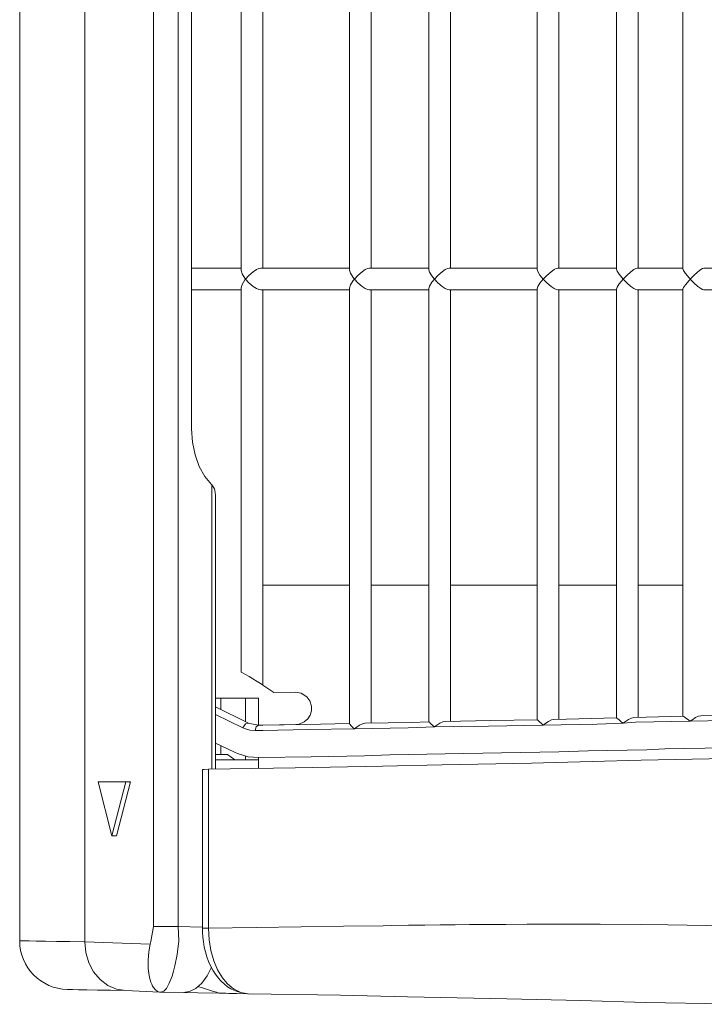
# Model space of a CAD drawing. Header units: millimetres. Extents: x -367720 to -162733, y 309172 to 337444.
# Tile 8 of 256: x -361127 to -361045, y 316337 to 316455. Entities that reach past the tile are written whole.
import ezdxf

# ---------------------------------------------------------------- set-up
doc = ezdxf.new("R2010")
doc.units = ezdxf.units.MM
doc.header["$LTSCALE"] = 10
doc.header["$MEASUREMENT"] = 0
doc.layers.get('0').update_dxf_attribs({"color": 255, "lineweight": 13})
doc.layers.add('LATS_EQ_IDU', color=7, linetype='Continuous', lineweight=0)
doc.layers.add('VZ1', color=6, linetype='Continuous', lineweight=18)
doc.styles.add('ROMANS', font='ROMANS.shx', dxfattribs={"height": 80})

# ---------------------------------------------------------------- blocks, each defined once
blk = doc.blocks.new('LATS_IDU_WALL_MOUNTED_SB')
at = {"color": 0, "linetype": 'Continuous'}
for p, q in [((-437.88, 167.1), (-437.89, 166.48)), ((-437.87, 167.6), (-437.88, 167.48)), ((-437.88, 167.48), (-437.88, 167.1)), ((-437.87, 167.6), (438.7, 167.6)), ((-437.89, 166.48), (-437.91, 165.61)), ((-437.91, 165.61), (-437.92, 164.5)), ((-437.92, 164.5), (-437.94, 163.16)), ((-437.94, 163.16), (-437.97, 161.59)), ((-443.75, 160.54), (-443.73, 161.27)), ((-443.73, 161.71), (-443.72, 161.85)), ((-443.73, 161.27), (-443.73, 161.71)), ((-437.97, 161.59), (-438, 159.79)), ((-443.76, 159.53), (-443.75, 160.54)), ((-438, 159.79), (-439.29, 159.67)), ((-438, 159.79), (-438.26, 151.91)), ((-438, 159.79), (438.82, 159.79)), ((-443.79, 158.24), (-443.76, 159.53)), ((-441.61, 158.73), (-442.54, 157.95)), ((-440.51, 159.31), (-441.61, 158.73)), ((-439.29, 159.67), (-440.51, 159.31)), ((-443.81, 156.68), (-443.79, 158.24)), ((-442.54, 157.95), (-443.24, 157.01)), ((-418.77, 158.17), (-425.27, 156.51)), ((-418.77, 154.85), (-418.77, 158.17)), ((-443.85, 154.86), (-443.81, 156.68)), ((-443.24, 157.01), (-443.68, 155.96)), ((-425.27, 156.51), (-425.27, 155.95)), ((-425.27, 156.51), (-418.77, 154.85)), ((-443.68, 155.96), (-443.85, 154.86)), ((-425.27, 155.95), (-418.77, 154.3)), ((-444.04, 150.82), (-443.85, 154.86)), ((-418.77, 154.3), (-418.77, 154.85)), ((-443.73, 151.32), (-443.31, 151.63)), ((-443.31, 151.63), (-443.08, 151.74)), ((-443.08, 151.74), (-442.83, 151.84)), ((-442.83, 151.84), (-442.57, 151.92)), ((-442.57, 151.92), (-442.3, 151.99)), ((-442.3, 151.99), (-441.74, 152.08)), ((-441.74, 152.08), (-441.19, 152.15)), ((-441.19, 152.15), (-440.18, 152.17)), ((-439.21, 152.09), (-440.18, 152.17)), ((-438.26, 151.91), (-439.21, 152.09)), ((-438.26, 151.91), (-437.94, 151.84)), ((-437.94, 151.84), (-436.17, 151.53)), ((-436.17, 151.53), (436.98, 151.53)), ((-436.17, 151.53), (-436.17, 148.57)), ((-444.09, 147.97), (-444.04, 150.64)), ((-444.04, 150.64), (-444.03, 150.8)), ((-443.94, 150.3), (-444.04, 150.64)), ((-444.03, 150.8), (-443.95, 151.03)), ((-443.95, 151.03), (-443.73, 151.32)), ((-443.59, 149.98), (-443.94, 150.3)), ((-442.96, 149.63), (-443.59, 149.98)), ((-442.13, 149.29), (-442.96, 149.63)), ((-441.51, 149.11), (-442.13, 149.29)), ((-443.97, 147.18), (-444.09, 147.97)), ((-440.86, 148.95), (-441.51, 149.11)), ((-439.52, 148.69), (-440.86, 148.95)), ((-437.89, 148.49), (-439.52, 148.69)), ((-436.17, 148.57), (-437.89, 148.49)), ((-436.17, 148.57), (-436.22, 145.65)), ((436.99, 148.57), (-436.17, 148.57)), ((-444.12, 146.18), (-444.09, 147.79)), ((-443.59, 146.43), (-443.97, 147.18)), ((-377.92, 146.83), (-379.45, 146.53)), ((-376.33, 146.94), (-377.92, 146.83)), ((-376.33, 146.94), (-23.26, 146.94)), ((-359.63, 146.94), (-359.63, 143.98)), ((-357.03, 143.98), (-357.03, 146.94)), ((-444.17, 143.69), (-444.12, 146.18)), ((-443.54, 145.65), (-443.76, 144.92)), ((-442.96, 145.72), (-443.59, 146.43)), ((-443.36, 146.24), (-443.54, 145.65)), ((-442.1, 145.09), (-442.96, 145.72)), ((-437.42, 145.6), (-438.01, 145.53)), ((-436.82, 145.64), (-437.42, 145.6)), ((-436.59, 145.65), (-436.82, 145.64)), ((-436.35, 145.64), (-436.59, 145.65)), ((-436.35, 145.53), (-436.35, 145.65)), ((-417.26, 145.65), (-436.35, 145.65)), ((-417.26, 145.65), (-417.26, 145.45)), ((-380.84, 146.03), (-382.05, 145.37)), ((-379.45, 146.53), (-380.84, 146.03)), ((-443.91, 144.42), (-444.06, 143.94)), ((-443.76, 144.92), (-443.91, 144.42)), ((-441.04, 144.55), (-442.1, 145.09)), ((-440.89, 144.66), (-441.4, 144.38)), ((-440.36, 144.9), (-440.89, 144.66)), ((-439.8, 145.11), (-440.36, 144.9)), ((-439.03, 144.63), (-440.26, 144.28)), ((-439.21, 145.28), (-439.8, 145.11)), ((-438.62, 145.42), (-439.21, 145.28)), ((-437.77, 144.84), (-439.03, 144.63)), ((-438.01, 145.53), (-438.62, 145.42)), ((-436.35, 144.92), (-437.77, 144.84)), ((-436.35, 145.37), (-436.35, 145.53)), ((-436.35, 145.17), (-436.35, 145.37)), ((-436.35, 144.92), (-436.35, 145.17)), ((-436.35, 144.92), (-436.27, 139.19)), ((-436.35, 144.92), (-436.35, 144.92)), ((-417.25, 144.92), (-436.35, 144.92)), ((-417.26, 145.45), (-417.25, 144.92)), ((-417.25, 144.92), (-417.07, 134.51)), ((-417.24, 144.52), (-383.06, 144.52)), ((-383.06, 144.52), (-383.55, 144.21)), ((-383.06, 144.52), (-383.01, 144.57)), ((-382.05, 145.37), (-383.01, 144.57)), ((-444.18, 143.13), (-444.17, 143.35)), ((-444.15, 143.62), (-444.17, 143.58)), ((-444.17, 143.6), (-444.17, 143.58)), ((-444.17, 143.58), (-444.17, 143.6)), ((-444.17, 143.58), (-444.17, 143.58)), ((-444.17, 143.58), (-444.17, 143.58)), ((-444.17, 143.58), (-444.17, 143.58)), ((-444.17, 143.58), (-444.17, 143.58)), ((-444.17, 143.58), (-444.17, 143.58)), ((-444.17, 143.58), (-444.17, 143.58)), ((-444.17, 143.57), (-444.17, 143.58)), ((-444.17, 143.58), (-444.17, 143.55)), ((-444.17, 143.58), (-444.17, 143.58)), ((-444.17, 143.58), (-444.17, 143.58)), ((-444.17, 143.57), (-444.17, 143.58)), ((-444.17, 143.58), (-444.17, 143.57)), ((-444.17, 143.58), (-444.17, 143.58)), ((-444.17, 143.57), (-444.17, 143.58)), ((-444.17, 143.58), (-444.17, 143.58)), ((-444.17, 143.57), (-444.17, 143.57)), ((-444.17, 143.57), (-444.17, 143.57)), ((-444.17, 143.56), (-444.17, 143.57)), ((-444.17, 143.57), (-444.17, 143.57)), ((-444.17, 143.57), (-444.17, 143.57)), ((-444.17, 143.57), (-444.17, 143.57)), ((-444.17, 143.54), (-444.17, 143.57)), ((-444.17, 143.55), (-444.17, 143.56)), ((-444.17, 143.5), (-444.17, 143.54)), ((-444.17, 143.35), (-444.17, 143.5)), ((-444.11, 143.76), (-444.15, 143.62)), ((-444.06, 143.94), (-444.11, 143.76)), ((-442.74, 143.38), (-443.1, 142.99)), ((-442.34, 143.23), (-443, 142.68)), ((-442.33, 143.74), (-442.74, 143.38)), ((-441.36, 143.82), (-442.34, 143.23)), ((-441.88, 144.08), (-442.33, 143.74)), ((-441.4, 144.38), (-441.88, 144.08)), ((-440.26, 144.28), (-441.36, 143.82)), ((-417.24, 144.09), (-384.32, 144.09)), ((-416.13, 141.75), (-416.13, 144.09)), ((-415.48, 144.09), (-415.48, 142.62)), ((-414.1, 144.07), (-415.48, 144.07)), ((-414.41, 143.42), (-415.48, 143.42)), ((-414.1, 144.07), (-415.2, 141.79)), ((-412.27, 140.77), (-410.67, 144.09)), ((-409.76, 144.09), (-411.69, 140.09)), ((-408.72, 143.42), (-410.08, 143.42)), ((-408.72, 141.51), (-408.72, 144.09)), ((-384, 144.1), (-384.32, 144.09)), ((-383.76, 144.15), (-384, 144.1)), ((-383.55, 144.21), (-383.76, 144.15)), ((-359.63, 143.98), (-359.63, 140.98)), ((-357.03, 140.98), (-357.03, 143.98)), ((-444.2, 141.52), (-444.19, 142.48)), ((-444.19, 142.48), (-444.18, 142.84)), ((-444.18, 142.84), (-444.18, 143.13)), ((-443.63, 142.24), (-443.82, 141.86)), ((-443.54, 142.07), (-443.7, 141.83)), ((-443.39, 142.62), (-443.63, 142.24)), ((-443, 142.68), (-443.54, 142.07)), ((-443.1, 142.99), (-443.39, 142.62)), ((-415.48, 142.62), (-416.13, 141.75)), ((-444.23, 140.27), (-444.2, 141.52)), ((-444.08, 141.02), (-444.23, 140.15)), ((-443.97, 141.47), (-444.09, 141.03)), ((-443.7, 141.83), (-444.08, 141.02)), ((-443.82, 141.86), (-443.97, 141.47)), ((-416.13, 138.91), (-416.13, 141.75)), ((-415.74, 140.15), (-415.35, 141.45)), ((-415.35, 141.45), (-415.2, 141.79)), ((-408.72, 138.91), (-408.72, 141.51)), ((-405.6, 140.92), (-405.69, 140.75)), ((-405.57, 140.98), (-405.6, 140.92)), ((-359.36, 140.98), (-405.57, 140.98)), ((-359.36, 140.98), (-358.97, 140.87)), ((-358.97, 140.87), (-358.42, 140.53)), ((-358.23, 140.53), (-357.69, 140.87)), ((-357.69, 140.87), (-357.29, 140.98)), ((-298.67, 140.98), (-357.29, 140.98)), ((-444.42, 129.05), (-444.23, 140.15)), ((-444.23, 140.27), (-444.23, 140.27)), ((-444.23, 140.27), (-444.23, 140.27)), ((-444.23, 140.27), (-444.23, 140.27)), ((-444.23, 140.26), (-444.23, 140.27)), ((-444.23, 140.26), (-444.23, 140.26)), ((-444.23, 140.22), (-444.23, 140.26)), ((-444.23, 140.21), (-444.23, 140.22)), ((-444.23, 140.15), (-444.23, 140.15)), ((-415.64, 140.48), (-416.13, 140.48)), ((-415.84, 138.85), (-415.74, 140.15)), ((-412.59, 139.29), (-412.54, 139.95)), ((-412.54, 139.95), (-412.35, 140.6)), ((-412.35, 140.6), (-412.27, 140.77)), ((-411.79, 140.46), (-412.27, 140.77)), ((-411.75, 139.96), (-411.94, 138.92)), ((-411.69, 140.09), (-411.79, 140.46)), ((-411.69, 140.09), (-411.75, 139.96)), ((-408.72, 140.48), (-411.5, 140.48)), ((-406.11, 140.03), (-406.38, 139.57)), ((-405.86, 140.46), (-406.11, 140.03)), ((-405.69, 140.75), (-405.86, 140.46)), ((-358.76, 140.06), (-359.2, 139.55)), ((-358.33, 140.45), (-358.76, 140.06)), ((-358.42, 140.53), (-358.33, 140.46)), ((-358.32, 140.45), (-358.33, 140.46)), ((-358.33, 140.46), (-358.32, 140.46)), ((-358.33, 140.46), (-358.33, 140.46)), ((-358.33, 140.46), (-358.33, 140.45)), ((-358.32, 140.46), (-358.23, 140.53)), ((-357.89, 140.06), (-358.32, 140.45)), ((-357.45, 139.55), (-357.89, 140.06)), ((-436.27, 139.19), (-436.19, 133.77)), ((-417.15, 138.91), (-416.13, 138.91)), ((-416.13, 138.91), (-415.84, 138.91)), ((-415.74, 132.59), (-415.84, 138.85)), ((-412.14, 139.18), (-412.59, 139.29)), ((-412.58, 138.38), (-412.59, 139.29)), ((-411.94, 138.92), (-412.14, 139.18)), ((-411.94, 138.92), (-411.94, 138.38)), ((-411.94, 138.91), (-408.72, 138.91)), ((-406.94, 138.67), (-407.07, 138.47)), ((-406.68, 139.08), (-406.94, 138.67)), ((-406.38, 139.57), (-406.68, 139.08)), ((-359.58, 138.88), (-359.63, 138.64)), ((-359.63, 138.64), (-359.63, 133.36)), ((-359.46, 139.15), (-359.58, 138.88)), ((-359.2, 139.55), (-359.46, 139.15)), ((-357.19, 139.15), (-357.45, 139.55)), ((-357.07, 138.88), (-357.19, 139.15)), ((-357.03, 138.64), (-357.07, 138.88)), ((-357.03, 133.36), (-357.03, 138.64)), ((-412.58, 138.38), (-412.58, 138.38)), ((-412.48, 132.94), (-412.58, 138.38)), ((-411.94, 138.38), (-411.85, 133.22)), ((-411.94, 138.38), (-411.87, 134.44)), ((-408.01, 137.08), (-407.13, 138.38)), ((-407.07, 138.47), (-407.13, 138.38)), ((-407.13, 138.38), (-359.63, 138.38)), ((-407.13, 138.38), (-407.13, 138.38)), ((-395.1, 138.38), (-395.1, 133.23)), ((-357.03, 138.38), (-298.93, 138.38)), ((-408.01, 137.08), (-407.97, 134.51)), ((-436.19, 133.77), (-436.12, 128.68)), ((-417.07, 134.51), (-416.89, 123.99)), ((-411.81, 134.02), (-411.87, 134.44)), ((-411.56, 133.42), (-411.81, 134.02)), ((-408.09, 133.8), (-408.54, 133.1)), ((-407.97, 134.51), (-408.09, 133.8)), ((-415.62, 126.19), (-415.74, 132.59)), ((-412.39, 127.39), (-412.48, 132.94)), ((-411.85, 133.22), (-411.75, 127.98)), ((-411.18, 132.99), (-411.56, 133.42)), ((-410.73, 132.71), (-411.18, 132.99)), ((-410.23, 132.55), (-410.73, 132.71)), ((-409.03, 132.74), (-409.65, 132.55)), ((-408.54, 133.1), (-409.03, 132.74)), ((-395.1, 133.23), (-395.1, 127.98)), ((-359.63, 133.36), (-359.63, 127.98)), ((-357.03, 127.98), (-357.03, 133.36)), ((-409.65, 132.55), (-410.23, 132.55)), ((-444.62, 120.99), (-444.42, 129.05)), ((-436.12, 128.68), (-436.06, 123.92)), ((-411.83, 127.94), (-412.01, 127.79)), ((-411.76, 127.98), (-411.83, 127.94)), ((-359.41, 127.98), (-411.76, 127.98)), ((-359.41, 127.98), (-359.03, 127.86)), ((-359.03, 127.86), (-358.5, 127.53)), ((-358.15, 127.53), (-357.63, 127.86)), ((-357.63, 127.86), (-357.24, 127.98)), ((-298.72, 127.98), (-357.24, 127.98)), ((-412.38, 127.4), (-412.39, 127.39)), ((-412.28, 120.92), (-412.39, 127.39)), ((-412.39, 127.39), (-412.38, 127.38)), ((-412.33, 127.46), (-412.38, 127.4)), ((-412.38, 127.38), (-412.25, 127.23)), ((-412.01, 127.79), (-412.33, 127.46)), ((-412.25, 127.23), (-411.95, 126.77)), ((-411.95, 126.77), (-411.78, 126.4)), ((-358.76, 126.98), (-359.2, 126.47)), ((-358.33, 127.39), (-358.76, 126.98)), ((-358.5, 127.53), (-358.33, 127.39)), ((-358.32, 127.39), (-358.33, 127.39)), ((-358.33, 127.39), (-358.32, 127.39)), ((-358.33, 127.39), (-358.33, 127.39)), ((-358.33, 127.39), (-358.33, 127.39)), ((-358.32, 127.39), (-358.15, 127.53)), ((-357.89, 126.98), (-358.32, 127.39)), ((-357.45, 126.47), (-357.89, 126.98)), ((-415.51, 123.12), (-415.62, 126.19)), ((-411.78, 126.4), (-411.72, 126.1)), ((-411.72, 126.1), (-411.63, 120.58)), ((-359.58, 125.81), (-359.63, 125.59)), ((-359.63, 125.59), (-359.63, 123.77)), ((-359.46, 126.08), (-359.58, 125.81)), ((-359.2, 126.47), (-359.46, 126.08)), ((-357.19, 126.08), (-357.45, 126.47)), ((-357.07, 125.81), (-357.19, 126.08)), ((-357.03, 125.59), (-357.07, 125.81)), ((-357.03, 123.77), (-357.03, 125.59)), ((-411.71, 125.38), (-359.63, 125.38)), ((-395.1, 125.38), (-395.1, 123.67)), ((-357.03, 125.38), (-298.93, 125.38)), ((-436.06, 123.92), (-436.01, 122.95)), ((-416.89, 123.99), (-416.7, 116.82)), ((-415.39, 116.47), (-415.51, 123.12)), ((-395.1, 123.67), (-395.1, 118.43)), ((-359.63, 123.77), (-359.63, 118.43)), ((-357.03, 118.43), (-357.03, 123.77)), ((-436.01, 122.95), (-435.99, 120.9)), ((-444.83, 109.06), (-444.62, 120.99)), ((-435.99, 120.9), (-435.97, 118.94)), ((-412.16, 117.77), (-412.28, 120.92)), ((-411.63, 120.58), (-411.53, 118.43)), ((-435.97, 118.94), (-435.95, 117.06)), ((-411.58, 118.38), (-411.74, 118.24)), ((-411.53, 118.43), (-411.58, 118.38)), ((-359.45, 118.43), (-411.53, 118.43)), ((-359.45, 118.43), (-359.17, 118.35)), ((-357.49, 118.35), (-357.2, 118.43)), ((-298.76, 118.43), (-357.2, 118.43)), ((-412.03, 117.93), (-412.16, 117.78)), ((-412.16, 117.78), (-412.16, 117.77)), ((-412.16, 117.77), (-412.16, 117.76)), ((-412.05, 111.29), (-412.16, 117.77)), ((-412.16, 117.76), (-412.02, 117.6)), ((-411.74, 118.24), (-412.03, 117.93)), ((-412.02, 117.6), (-411.72, 117.13)), ((-358.76, 117.35), (-359.2, 116.84)), ((-359.17, 118.35), (-358.71, 118.07)), ((-358.33, 117.76), (-358.76, 117.35)), ((-358.71, 118.07), (-358.33, 117.78)), ((-358.33, 117.77), (-358.32, 117.78)), ((-358.33, 117.78), (-358.33, 117.77)), ((-358.32, 117.76), (-358.33, 117.77)), ((-358.33, 117.77), (-358.33, 117.76)), ((-358.32, 117.78), (-357.95, 118.07)), ((-357.89, 117.35), (-358.32, 117.76)), ((-357.95, 118.07), (-357.49, 118.35)), ((-357.45, 116.84), (-357.89, 117.35)), ((-435.95, 117.06), (-435.93, 115.26)), ((-416.7, 116.82), (-416.51, 106.12)), ((-415.28, 109.7), (-415.39, 116.47)), ((-411.72, 117.13), (-411.55, 116.77)), ((-411.55, 116.77), (-411.49, 116.47)), ((-411.49, 116.47), (-411.4, 110.99)), ((-359.58, 116.2), (-359.63, 115.99)), ((-359.63, 115.99), (-359.63, 110.74)), ((-359.46, 116.46), (-359.58, 116.2)), ((-359.2, 116.84), (-359.46, 116.46)), ((-357.19, 116.46), (-357.45, 116.84)), ((-357.07, 116.2), (-357.19, 116.46)), ((-357.03, 115.99), (-357.07, 116.2)), ((-357.03, 110.74), (-357.03, 115.99)), ((-435.93, 115.26), (-435.92, 113.55)), ((-411.48, 115.83), (-359.63, 115.83)), ((-395.1, 115.83), (-395.1, 110.66)), ((-357.03, 115.83), (-298.93, 115.83)), ((-435.92, 113.55), (-435.91, 111.72)), ((-435.91, 111.72), (-435.89, 109.17)), ((-411.93, 104.7), (-412.05, 111.29)), ((-411.4, 110.99), (-411.3, 105.42)), ((-395.1, 110.66), (-395.1, 105.43)), ((-359.63, 110.74), (-359.63, 105.43)), ((-357.03, 105.43), (-357.03, 110.74)), ((-445.05, 100.19), (-444.83, 109.06)), ((-435.89, 109.17), (-435.88, 106.65)), ((-415.16, 102.82), (-415.28, 109.7)), ((-435.88, 106.65), (-435.87, 97.84)), ((-416.51, 106.12), (-416.32, 98.8)), ((-411.35, 105.36), (-411.51, 105.2)), ((-411.3, 105.42), (-411.35, 105.36)), ((-359.49, 105.43), (-411.3, 105.43)), ((-359.49, 105.43), (-359.23, 105.35)), ((-359.23, 105.35), (-358.81, 105.1)), ((-357.84, 105.1), (-357.42, 105.35)), ((-357.42, 105.35), (-357.16, 105.43)), ((-298.8, 105.43), (-357.16, 105.43)), ((-411.8, 104.87), (-411.93, 104.71)), ((-411.93, 104.71), (-411.93, 104.7)), ((-411.93, 104.7), (-411.8, 104.52)), ((-411.93, 104.7), (-411.93, 104.7)), ((-411.82, 98.21), (-411.93, 104.7)), ((-411.51, 105.2), (-411.8, 104.87)), ((-411.8, 104.52), (-411.49, 104.06)), ((-358.76, 104.27), (-359.2, 103.76)), ((-358.81, 105.1), (-358.33, 104.71)), ((-358.33, 104.7), (-358.76, 104.27)), ((-358.33, 104.7), (-358.32, 104.71)), ((-358.33, 104.71), (-358.33, 104.7)), ((-358.32, 104.7), (-358.33, 104.7)), ((-358.33, 104.7), (-358.33, 104.7)), ((-358.32, 104.71), (-357.84, 105.1)), ((-357.89, 104.27), (-358.32, 104.7)), ((-357.45, 103.76), (-357.89, 104.27)), ((-411.49, 104.06), (-411.32, 103.7)), ((-411.32, 103.7), (-411.27, 103.41)), ((-411.27, 103.41), (-411.07, 95.89)), ((-359.58, 103.15), (-359.63, 102.96)), ((-359.46, 103.39), (-359.58, 103.15)), ((-359.2, 103.76), (-359.46, 103.39)), ((-357.19, 103.39), (-357.45, 103.76)), ((-357.07, 103.15), (-357.19, 103.39)), ((-357.03, 102.96), (-357.07, 103.15)), ((-415.03, 99.31), (-415.16, 102.82)), ((-411.26, 102.83), (-359.63, 102.83)), ((-395.1, 102.83), (-395.1, 97.65)), ((-359.63, 102.96), (-359.63, 97.72)), ((-357.03, 97.72), (-357.03, 102.96)), ((-357.03, 102.83), (-298.93, 102.83)), ((-445.27, 92.44), (-445.05, 100.19)), ((-416.32, 98.8), (-416.14, 92.93)), ((-414.91, 92.23), (-415.03, 99.31)), ((-435.87, 97.84), (-435.89, 92.85)), ((-411.71, 95.11), (-411.82, 98.21)), ((-395.1, 97.65), (-395.1, 95.9)), ((-359.63, 97.72), (-359.63, 95.9)), ((-357.03, 95.9), (-357.03, 97.72)), ((-411.07, 95.89), (-411.13, 95.81)), ((-359.52, 95.9), (-411.07, 95.9)), ((-359.52, 95.9), (-359.3, 95.83)), ((-357.36, 95.83), (-357.13, 95.9)), ((-298.83, 95.9), (-357.13, 95.9)), ((-411.59, 93.62), (-411.71, 95.11)), ((-411.71, 95.11), (-411.7, 95.1)), ((-411.7, 95.11), (-411.71, 95.11)), ((-411.57, 95.28), (-411.7, 95.11)), ((-411.7, 95.1), (-411.57, 94.93)), ((-411.28, 95.63), (-411.57, 95.28)), ((-411.57, 94.93), (-411.26, 94.45)), ((-411.13, 95.81), (-411.28, 95.63)), ((-359.3, 95.83), (-358.91, 95.59)), ((-358.91, 95.59), (-358.33, 95.11)), ((-358.33, 95.1), (-358.76, 94.67)), ((-358.32, 95.1), (-358.33, 95.11)), ((-358.33, 95.11), (-358.32, 95.11)), ((-358.33, 95.11), (-358.33, 95.11)), ((-358.33, 95.11), (-358.33, 95.1)), ((-358.32, 95.11), (-357.74, 95.59)), ((-357.89, 94.67), (-358.32, 95.1)), ((-357.74, 95.59), (-357.36, 95.83)), ((-411.48, 87.04), (-411.59, 93.62)), ((-411.26, 94.45), (-411.1, 94.1)), ((-411.1, 94.1), (-411.04, 93.82)), ((-411.04, 93.82), (-410.85, 87.89)), ((-359.58, 93.57), (-359.63, 93.4)), ((-359.46, 93.8), (-359.58, 93.57)), ((-359.2, 94.17), (-359.46, 93.8)), ((-358.76, 94.67), (-359.2, 94.17)), ((-357.45, 94.17), (-357.89, 94.67)), ((-357.19, 93.8), (-357.45, 94.17)), ((-357.07, 93.57), (-357.19, 93.8)), ((-357.03, 93.4), (-357.07, 93.57)), ((-445.5, 79.27), (-445.27, 92.44)), ((-435.89, 92.85), (-435.96, 89.74)), ((-416.14, 92.93), (-415.94, 81.98)), ((-411.03, 93.3), (-359.63, 93.3)), ((-395.1, 93.3), (-395.1, 93.13)), ((-395.1, 93.13), (-395.1, 87.91)), ((-359.63, 93.4), (-359.63, 93.18)), ((-359.63, 93.18), (-359.63, 87.91)), ((-357.03, 93.18), (-357.03, 93.4)), ((-357.03, 93.3), (-298.93, 93.3)), ((-357.03, 87.91), (-357.03, 93.18)), ((-414.78, 90.07), (-414.91, 92.23)), ((-414.66, 82.82), (-414.78, 90.07)), ((-435.96, 89.74), (-436.07, 81.98)), ((-411.05, 87.59), (-411.34, 87.22)), ((-410.9, 87.79), (-411.05, 87.59)), ((-410.85, 87.89), (-410.9, 87.79)), ((-359.55, 87.91), (-410.85, 87.91)), ((-359.55, 87.91), (-359.35, 87.84)), ((-359.35, 87.84), (-359.01, 87.62)), ((-359.01, 87.62), (-358.48, 87.18)), ((-358.18, 87.18), (-357.64, 87.62)), ((-357.64, 87.62), (-357.3, 87.84)), ((-357.3, 87.84), (-357.1, 87.91)), ((-298.85, 87.91), (-357.1, 87.91)), ((-411.47, 87.05), (-411.48, 87.04)), ((-411.48, 87.04), (-411.47, 87.04)), ((-411.4, 82.82), (-411.48, 87.04)), ((-411.34, 87.22), (-411.47, 87.05)), ((-411.47, 87.04), (-411.34, 86.86)), ((-411.34, 86.86), (-411.03, 86.39)), ((-358.76, 86.61), (-359.2, 86.1)), ((-358.33, 87.04), (-358.76, 86.61)), ((-358.48, 87.18), (-358.33, 87.05)), ((-358.33, 87.04), (-358.32, 87.05)), ((-358.33, 87.05), (-358.33, 87.04)), ((-358.32, 87.04), (-358.33, 87.04)), ((-358.33, 87.04), (-358.33, 87.04)), ((-358.32, 87.05), (-358.18, 87.18)), ((-357.89, 86.61), (-358.32, 87.04)), ((-357.45, 86.1), (-357.89, 86.61)), ((-411.03, 86.39), (-410.87, 86.04)), ((-410.87, 86.04), (-410.81, 85.77)), ((-410.81, 85.77), (-410.75, 82.62)), ((-359.58, 85.54), (-359.63, 85.38)), ((-359.63, 85.38), (-359.63, 83.89)), ((-359.46, 85.75), (-359.58, 85.54)), ((-359.2, 86.1), (-359.46, 85.75)), ((-357.19, 85.75), (-357.45, 86.1)), ((-357.07, 85.54), (-357.19, 85.75)), ((-357.03, 85.38), (-357.07, 85.54)), ((-357.03, 83.89), (-357.03, 85.38))]:
    blk.add_line(p, q, dxfattribs=at)
blk.add_arc((-437.87, 161.75), 5.85, 90, 179, dxfattribs=at)
blk = doc.blocks.new('A$C44164CF6')
at = {"layer": 'LATS_EQ_IDU', "color": 1, "ltscale": 5, "rotation": 90}
blk.add_blockref('LATS_IDU_WALL_MOUNTED_SB', (-6176.77, -2137.5), dxfattribs=at)
at = {"layer": 'VZ1', "extrusion": (0, -1, -1.22461e-16), "style": 'ROMANS', "width": 0.8, "flags": 1}
for tag, p in [('MATERIAL', (-2269.09, 3112.52, -14812.16)), ('PRIRUBA', (-2269.09, 3112.52, -14812.16)), ('PRUTOK', (-2269.09, 3112.52, -14812.16)), ('PLOCHA', (-2269.09, 3112.52, -14812.16)), ('OBVOD', (-2269.09, 3112.52, -14812.16)), ('NAZEV', (-2269.09, 3112.52, -14812.16)), ('KOTA', (-2269.09, 3112.52, -14812.16)), ('USEK', (-2269.09, 3112.52, -14812.16)), ('TVAR', (-2269.09, 3112.52, -14812.16)), ('POS', (-2269.09, 3112.52, -14812.16)), ('NB2', (-2269.09, 3112.52, -14812.16)), ('NB1', (-2269.09, 3112.52, -14812.16)), ('DB', (-2269.09, 3112.52, -14812.16)), ('DA', (-2269.09, 3112.52, -14812.16)), ('B2', (-2269.09, 3112.52, -14812.16)), ('B1', (-2269.09, 3112.52, -14812.16)), ('A2', (-2269.09, 3112.52, -14812.16)), ('A1', (-2269.09, 3112.52, -14812.16)), ('LT', (-2269.09, 3112.52, -14812.16)), ('MATERIAL', (99885.33, 3112.52, -14812.16)), ('PRIRUBA', (99885.33, 3112.52, -14812.16)), ('PRUTOK', (99885.33, 3112.52, -14812.16)), ('PLOCHA', (99885.33, 3112.52, -14812.16)), ('OBVOD', (99885.33, 3112.52, -14812.16)), ('NAZEV', (99885.33, 3112.52, -14812.16)), ('KOTA', (99885.33, 3112.52, -14812.16)), ('USEK', (99885.33, 3112.52, -14812.16)), ('TVAR', (99885.33, 3112.52, -14812.16)), ('POS', (99885.33, 3112.52, -14812.16)), ('NB2', (99885.33, 3112.52, -14812.16)), ('NB1', (99885.33, 3112.52, -14812.16)), ('DB', (99885.33, 3112.52, -14812.16)), ('DA', (99885.33, 3112.52, -14812.16)), ('B2', (99885.33, 3112.52, -14812.16)), ('B1', (99885.33, 3112.52, -14812.16)), ('A2', (99885.33, 3112.52, -14812.16)), ('A1', (99885.33, 3112.52, -14812.16)), ('LT', (99885.33, 3112.52, -14812.16))]:
    blk.add_attdef(tag, p, '', height=1, rotation=180, dxfattribs=at)
at = {"layer": 'VZ1', "extrusion": (1.22461e-16, 1, 4.44089e-16), "style": 'ROMANS', "width": 0.8, "flags": 1}
for tag, p in [('MATERIAL', (2269.09, 2852.52, 14812.16)), ('PRIRUBA', (2269.09, 2852.52, 14812.16)), ('IZOLACE', (2269.09, 2852.52, 14812.16)), ('PRUTOK', (2269.09, 2852.52, 14812.16)), ('PLOCHA', (2269.09, 2852.52, 14812.16)), ('NASTCE', (2269.09, 2852.52, 14812.16)), ('OBVOD', (2269.09, 2852.52, 14812.16)), ('NAZEV', (2269.09, 2852.52, 14812.16)), ('KOTA', (2269.09, 2852.52, 14812.16)), ('USEK', (2269.09, 2852.52, 14812.16)), ('TVAR', (2269.09, 2852.52, 14812.16)), ('POS', (2269.09, 2852.52, 14812.16)), ('NB2', (2269.09, 2852.52, 14812.16)), ('NB1', (2269.09, 2852.52, 14812.16)), ('B1', (2269.09, 2852.52, 14812.16)), ('VS', (2269.09, 2852.52, 14812.16)), ('A1', (2269.09, 2852.52, 14812.16)), ('LT', (2269.09, 2852.52, 14812.16)), ('MATERIAL', (-99885.33, 2852.52, 14812.16)), ('PRIRUBA', (-99885.33, 2852.52, 14812.16)), ('IZOLACE', (-99885.33, 2852.52, 14812.16)), ('PRUTOK', (-99885.33, 2852.52, 14812.16)), ('PLOCHA', (-99885.33, 2852.52, 14812.16)), ('NASTCE', (-99885.33, 2852.52, 14812.16)), ('OBVOD', (-99885.33, 2852.52, 14812.16)), ('NAZEV', (-99885.33, 2852.52, 14812.16)), ('KOTA', (-99885.33, 2852.52, 14812.16)), ('USEK', (-99885.33, 2852.52, 14812.16)), ('TVAR', (-99885.33, 2852.52, 14812.16)), ('POS', (-99885.33, 2852.52, 14812.16)), ('NB2', (-99885.33, 2852.52, 14812.16)), ('NB1', (-99885.33, 2852.52, 14812.16)), ('B1', (-99885.33, 2852.52, 14812.16)), ('VS', (-99885.33, 2852.52, 14812.16)), ('A1', (-99885.33, 2852.52, 14812.16)), ('LT', (-99885.33, 2852.52, 14812.16))]:
    blk.add_attdef(tag, p, '', height=1, dxfattribs=at)

msp = doc.modelspace()

# ---------------------------------------------------------------- block references
msp.add_blockref('A$C44164CF6', (-354782.86, 318920.06))

doc.saveas('drawing.dxf')
